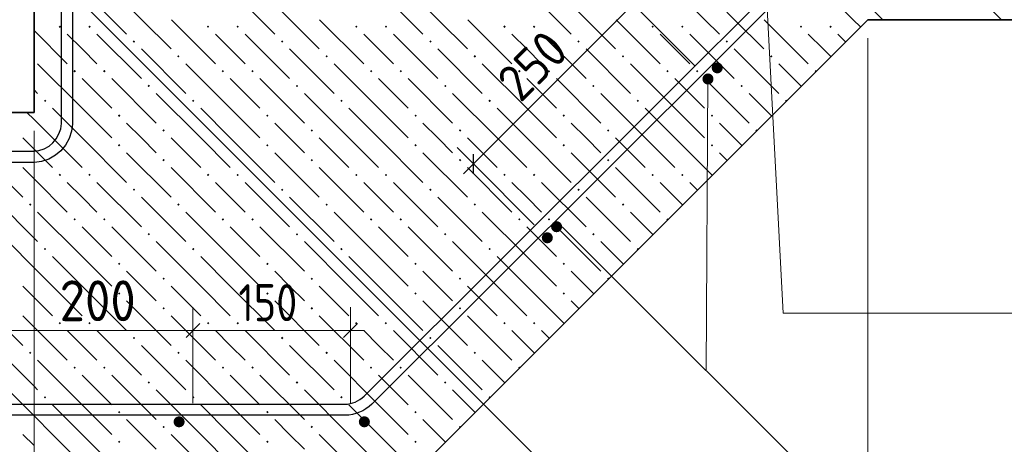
# Model space of a CAD drawing. Header units: millimetres. Extents: x 0 to 59052, y 0 to 35640.
# Tile 10 of 25: x 17329 to 23707, y 4075 to 6825. Entities that reach past the tile are written whole.
import ezdxf

# ---------------------------------------------------------------- set-up
doc = ezdxf.new("R2010")
doc.units = ezdxf.units.MM
for name, color, linetype, lineweight in [('Standard', 7, 'Continuous', 25), ('ЖБ Лента фундамента под плитной частью', 52, 'Continuous', 50), ('ЖБ Плита Фундамента верхний уровень', 7, 'Continuous', 35), ('Позиционная метка номер позиции', 7, 'Continuous', 13), ('Размерная выноска', 7, 'Continuous', 13)]:
    doc.layers.add(name, color=color, linetype=linetype, lineweight=lineweight)
doc.layers.add('Обрамление Г-обр.', color=7, linetype='Continuous', lineweight=25, true_color=0x5f1e0f)
doc.styles.add('ISOCPEUR', font='txt')

msp = doc.modelspace()

# ---------------------------------------------------------------- hatches: boundary and pattern name
at = {"layer": 'ЖБ Лента фундамента под плитной частью', "linetype": 'Continuous', "lineweight": 18, "transparency": 33554687}
for points in [[(17581.8, 6779.8), (17589.6, 6787.6), (17597.4, 6779.8), (17589.6, 6772)], [(17773.8, 6779.8), (17781.6, 6787.6), (17789.4, 6779.8), (17781.6, 6772)], [(18541.8, 6779.8), (18549.6, 6787.6), (18557.4, 6779.8), (18549.6, 6772)], [(18733.8, 6779.8), (18741.6, 6787.6), (18749.4, 6779.8), (18741.6, 6772)], [(19501.8, 6779.8), (19509.6, 6787.6), (19517.4, 6779.8), (19509.6, 6772)], [(19693.8, 6779.8), (19701.6, 6787.6), (19709.4, 6779.8), (19701.6, 6772)], [(20461.8, 6779.8), (20469.6, 6787.6), (20477.4, 6779.8), (20469.6, 6772)], [(20653.8, 6779.8), (20661.6, 6787.6), (20669.4, 6779.8), (20661.6, 6772)], [(21421.8, 6779.8), (21429.6, 6787.6), (21437.4, 6779.8), (21429.6, 6772)], [(21613.8, 6779.8), (21621.6, 6787.6), (21629.4, 6779.8), (21621.6, 6772)], [(22381.8, 6779.8), (22389.6, 6787.6), (22397.4, 6779.8), (22389.6, 6772)], [(22573.8, 6779.8), (22581.6, 6787.6), (22589.4, 6779.8), (22581.6, 6772)], [(18061.8, 6683.8), (18069.6, 6691.6), (18077.4, 6683.8), (18069.6, 6676)], [(19021.8, 6683.8), (19029.6, 6691.6), (19037.4, 6683.8), (19029.6, 6676)], [(19981.8, 6683.8), (19989.6, 6691.6), (19997.4, 6683.8), (19989.6, 6676)], [(20941.8, 6683.8), (20949.6, 6691.6), (20957.4, 6683.8), (20949.6, 6676)], [(21901.8, 6683.8), (21909.6, 6691.6), (21917.4, 6683.8), (21909.6, 6676)], [(18349.8, 6587.8), (18357.6, 6595.6), (18365.4, 6587.8), (18357.6, 6580)], [(19309.8, 6587.8), (19317.6, 6595.6), (19325.4, 6587.8), (19317.6, 6580)], [(20269.8, 6587.8), (20277.6, 6595.6), (20285.4, 6587.8), (20277.6, 6580)], [(21229.8, 6587.8), (21237.6, 6595.6), (21245.4, 6587.8), (21237.6, 6580)], [(22189.8, 6587.8), (22197.6, 6595.6), (22205.4, 6587.8), (22197.6, 6580)], [(17677.8, 6491.8), (17685.6, 6499.6), (17693.4, 6491.8), (17685.6, 6484)], [(17869.8, 6491.8), (17877.6, 6499.6), (17885.4, 6491.8), (17877.6, 6484)], [(18637.8, 6491.8), (18645.6, 6499.6), (18653.4, 6491.8), (18645.6, 6484)], [(18829.8, 6491.8), (18837.6, 6499.6), (18845.4, 6491.8), (18837.6, 6484)], [(19597.8, 6491.8), (19605.6, 6499.6), (19613.4, 6491.8), (19605.6, 6484)], [(19789.8, 6491.8), (19797.6, 6499.6), (19805.4, 6491.8), (19797.6, 6484)], [(20557.8, 6491.8), (20565.6, 6499.6), (20573.4, 6491.8), (20565.6, 6484)], [(20749.8, 6491.8), (20757.6, 6499.6), (20765.4, 6491.8), (20757.6, 6484)], [(21517.8, 6491.8), (21525.6, 6499.6), (21533.4, 6491.8), (21525.6, 6484)], [(21709.8, 6491.8), (21717.6, 6499.6), (21725.4, 6491.8), (21717.6, 6484)], [(22477.8, 6491.8), (22485.6, 6499.6), (22491.3, 6494), (22483.5, 6486.2)], [(18157.8, 6395.8), (18165.6, 6403.6), (18173.4, 6395.8), (18165.6, 6388)], [(19117.8, 6395.8), (19125.6, 6403.6), (19133.4, 6395.8), (19125.6, 6388)], [(20077.8, 6395.8), (20085.6, 6403.6), (20093.4, 6395.8), (20085.6, 6388)], [(21037.8, 6395.8), (21045.6, 6403.6), (21053.4, 6395.8), (21045.6, 6388)], [(21997.8, 6395.8), (22005.6, 6403.6), (22013.4, 6395.8), (22005.6, 6388)], [(17485.8, 6299.8), (17493.6, 6307.6), (17501.4, 6299.8), (17493.6, 6292)], [(18445.8, 6299.8), (18453.6, 6307.6), (18461.4, 6299.8), (18453.6, 6292)], [(19405.8, 6299.8), (19413.6, 6307.6), (19421.4, 6299.8), (19413.6, 6292)], [(20365.8, 6299.8), (20373.6, 6307.6), (20381.4, 6299.8), (20373.6, 6292)], [(21325.8, 6299.8), (21333.6, 6307.6), (21341.4, 6299.8), (21333.6, 6292)], [(22285.8, 6299.8), (22293.6, 6307.6), (22299.3, 6301.9), (22291.5, 6294.2)], [(17965.8, 6203.8), (17973.6, 6211.6), (17981.4, 6203.8), (17973.6, 6196)], [(18925.8, 6203.8), (18933.6, 6211.6), (18941.4, 6203.8), (18933.6, 6196)], [(19885.8, 6203.8), (19893.6, 6211.6), (19901.4, 6203.8), (19893.6, 6196)], [(20845.8, 6203.8), (20853.6, 6211.6), (20861.4, 6203.8), (20853.6, 6196)], [(21805.8, 6203.8), (21813.6, 6211.6), (21821.4, 6203.8), (21813.6, 6196)], [(18253.8, 6107.8), (18261.6, 6115.6), (18269.4, 6107.8), (18261.6, 6100)], [(19213.8, 6107.8), (19221.6, 6115.6), (19229.4, 6107.8), (19221.6, 6100)], [(20173.8, 6107.8), (20181.6, 6115.6), (20189.4, 6107.8), (20181.6, 6100)], [(21133.8, 6107.8), (21141.6, 6115.6), (21149.4, 6107.8), (21141.6, 6100)], [(22093.8, 6107.8), (22101.6, 6115.6), (22107.3, 6110), (22099.5, 6102.2)], [(17965.8, 6011.8), (17973.6, 6019.6), (17981.4, 6011.8), (17973.6, 6004)], [(18925.8, 6011.8), (18933.6, 6019.6), (18941.4, 6011.8), (18933.6, 6004)], [(19885.8, 6011.8), (19893.6, 6019.6), (19901.4, 6011.8), (19893.6, 6004)], [(20845.8, 6011.8), (20853.6, 6019.6), (20861.4, 6011.8), (20853.6, 6004)], [(21805.8, 6011.8), (21813.6, 6019.6), (21821.4, 6011.8), (21813.6, 6004)], [(18253.8, 5915.8), (18261.6, 5923.6), (18269.4, 5915.8), (18261.6, 5908)], [(19213.8, 5915.8), (19221.6, 5923.6), (19229.4, 5915.8), (19221.6, 5908)], [(20173.8, 5915.8), (20181.6, 5923.6), (20189.4, 5915.8), (20181.6, 5908)], [(21133.8, 5915.8), (21141.6, 5923.6), (21149.4, 5915.8), (21141.6, 5908)], [(17581.8, 5819.8), (17589.6, 5827.6), (17597.4, 5819.8), (17589.6, 5812)], [(17773.8, 5819.8), (17781.6, 5827.6), (17789.4, 5819.8), (17781.6, 5812)], [(18541.8, 5819.8), (18549.6, 5827.6), (18557.4, 5819.8), (18549.6, 5812)], [(18733.8, 5819.8), (18741.6, 5827.6), (18749.4, 5819.8), (18741.6, 5812)], [(19501.8, 5819.8), (19509.6, 5827.6), (19517.4, 5819.8), (19509.6, 5812)], [(19693.8, 5819.8), (19701.6, 5827.6), (19709.4, 5819.8), (19701.6, 5812)], [(20461.8, 5819.8), (20469.6, 5827.6), (20477.4, 5819.8), (20469.6, 5812)], [(20653.8, 5819.8), (20661.6, 5827.6), (20669.4, 5819.8), (20661.6, 5812)], [(21421.8, 5819.8), (21429.6, 5827.6), (21437.4, 5819.8), (21429.6, 5812)], [(21613.8, 5819.8), (21621.6, 5827.6), (21629.4, 5819.8), (21621.6, 5812)], [(18061.8, 5723.8), (18069.6, 5731.6), (18077.4, 5723.8), (18069.6, 5716)], [(19021.8, 5723.8), (19029.6, 5731.6), (19037.4, 5723.8), (19029.6, 5716)], [(19981.8, 5723.8), (19989.6, 5731.6), (19997.4, 5723.8), (19989.6, 5716)], [(20941.8, 5723.8), (20949.6, 5731.6), (20957.4, 5723.8), (20949.6, 5716)], [(18349.8, 5627.8), (18357.6, 5635.6), (18365.4, 5627.8), (18357.6, 5620)], [(19309.8, 5627.8), (19317.6, 5635.6), (19325.4, 5627.8), (19317.6, 5620)], [(20269.8, 5627.8), (20277.6, 5635.6), (20285.4, 5627.8), (20277.6, 5620)], [(21229.8, 5627.8), (21237.6, 5635.6), (21245.4, 5627.8), (21237.6, 5620)], [(17677.8, 5531.8), (17685.6, 5539.6), (17693.4, 5531.8), (17685.6, 5524)], [(17869.8, 5531.8), (17877.6, 5539.6), (17885.4, 5531.8), (17877.6, 5524)], [(18637.8, 5531.8), (18645.6, 5539.6), (18653.4, 5531.8), (18645.6, 5524)], [(18829.8, 5531.8), (18837.6, 5539.6), (18845.4, 5531.8), (18837.6, 5524)], [(19597.8, 5531.8), (19605.6, 5539.6), (19613.4, 5531.8), (19605.6, 5524)], [(19789.8, 5531.8), (19797.6, 5539.6), (19805.4, 5531.8), (19797.6, 5524)], [(20557.8, 5531.8), (20565.6, 5539.6), (20573.4, 5531.8), (20565.6, 5524)], [(20749.8, 5531.8), (20757.6, 5539.6), (20765.4, 5531.8), (20757.6, 5524)], [(21517.8, 5531.8), (21525.6, 5539.6), (21531.3, 5534), (21523.5, 5526.2)], [(18157.8, 5435.8), (18165.6, 5443.6), (18173.4, 5435.8), (18165.6, 5428)], [(19117.8, 5435.8), (19125.6, 5443.6), (19133.4, 5435.8), (19125.6, 5428)], [(20077.8, 5435.8), (20085.6, 5443.6), (20093.4, 5435.8), (20085.6, 5428)], [(21037.8, 5435.8), (21045.6, 5443.6), (21053.4, 5435.8), (21045.6, 5428)], [(17485.8, 5339.8), (17493.6, 5347.6), (17501.4, 5339.8), (17493.6, 5332)], [(18445.8, 5339.8), (18453.6, 5347.6), (18461.4, 5339.8), (18453.6, 5332)], [(19405.8, 5339.8), (19413.6, 5347.6), (19421.4, 5339.8), (19413.6, 5332)], [(20365.8, 5339.8), (20373.6, 5347.6), (20381.4, 5339.8), (20373.6, 5332)], [(21325.8, 5339.8), (21333.6, 5347.6), (21339.3, 5341.9), (21331.5, 5334.2)], [(17965.8, 5243.8), (17973.6, 5251.6), (17981.4, 5243.8), (17973.6, 5236)], [(18925.8, 5243.8), (18933.6, 5251.6), (18941.4, 5243.8), (18933.6, 5236)], [(19885.8, 5243.8), (19893.6, 5251.6), (19901.4, 5243.8), (19893.6, 5236)], [(20845.8, 5243.8), (20853.6, 5251.6), (20861.4, 5243.8), (20853.6, 5236)], [(18253.8, 5147.8), (18261.6, 5155.6), (18269.4, 5147.8), (18261.6, 5140)], [(19213.8, 5147.8), (19221.6, 5155.6), (19229.4, 5147.8), (19221.6, 5140)], [(20173.8, 5147.8), (20181.6, 5155.6), (20189.4, 5147.8), (20181.6, 5140)], [(21133.8, 5147.8), (21141.6, 5155.6), (21147.3, 5150), (21139.5, 5142.2)], [(17965.8, 5051.8), (17973.6, 5059.6), (17981.4, 5051.8), (17973.6, 5044)], [(18925.8, 5051.8), (18933.6, 5059.6), (18941.4, 5051.8), (18933.6, 5044)], [(19885.8, 5051.8), (19893.6, 5059.6), (19901.4, 5051.8), (19893.6, 5044)], [(20845.8, 5051.8), (20853.6, 5059.6), (20861.4, 5051.8), (20853.6, 5044)], [(18253.8, 4955.8), (18261.6, 4963.6), (18269.4, 4955.8), (18261.6, 4948)], [(19213.8, 4955.8), (19221.6, 4963.6), (19229.4, 4955.8), (19221.6, 4948)], [(20173.8, 4955.8), (20181.6, 4963.6), (20189.4, 4955.8), (20181.6, 4948)], [(17581.8, 4859.8), (17589.6, 4867.6), (17597.4, 4859.8), (17589.6, 4852)], [(17773.8, 4859.8), (17781.6, 4867.6), (17789.4, 4859.8), (17781.6, 4852)], [(18541.8, 4859.8), (18549.6, 4867.6), (18557.4, 4859.8), (18549.6, 4852)], [(18733.8, 4859.8), (18741.6, 4867.6), (18749.4, 4859.8), (18741.6, 4852)], [(19501.8, 4859.8), (19509.6, 4867.6), (19517.4, 4859.8), (19509.6, 4852)], [(19693.8, 4859.8), (19701.6, 4867.6), (19709.4, 4859.8), (19701.6, 4852)], [(20461.8, 4859.8), (20469.6, 4867.6), (20477.4, 4859.8), (20469.6, 4852)], [(20653.8, 4859.8), (20661.6, 4867.6), (20669.4, 4859.8), (20661.6, 4852)], [(18061.8, 4763.8), (18069.6, 4771.6), (18077.4, 4763.8), (18069.6, 4756)], [(19021.8, 4763.8), (19029.6, 4771.6), (19037.4, 4763.8), (19029.6, 4756)], [(19981.8, 4763.8), (19989.6, 4771.6), (19997.4, 4763.8), (19989.6, 4756)], [(18349.8, 4667.8), (18357.6, 4675.6), (18365.4, 4667.8), (18357.6, 4660)], [(19309.8, 4667.8), (19317.6, 4675.6), (19325.4, 4667.8), (19317.6, 4660)], [(20269.8, 4667.8), (20277.6, 4675.6), (20285.4, 4667.8), (20277.6, 4660)], [(17677.8, 4571.8), (17685.6, 4579.6), (17693.4, 4571.8), (17685.6, 4564)], [(17869.8, 4571.8), (17877.6, 4579.6), (17885.4, 4571.8), (17877.6, 4564)], [(18637.8, 4571.8), (18645.6, 4579.6), (18653.4, 4571.8), (18645.6, 4564)], [(18829.8, 4571.8), (18837.6, 4579.6), (18845.4, 4571.8), (18837.6, 4564)], [(19597.8, 4571.8), (19605.6, 4579.6), (19613.4, 4571.8), (19605.6, 4564)], [(19789.8, 4571.8), (19797.6, 4579.6), (19805.4, 4571.8), (19797.6, 4564)], [(20557.8, 4571.8), (20565.6, 4579.6), (20571.3, 4574), (20563.5, 4566.2)], [(18157.8, 4475.8), (18165.6, 4483.6), (18173.4, 4475.8), (18165.6, 4468)], [(19117.8, 4475.8), (19125.6, 4483.6), (19133.4, 4475.8), (19125.6, 4468)], [(20077.8, 4475.8), (20085.6, 4483.6), (20093.4, 4475.8), (20085.6, 4468)], [(17485.8, 4379.8), (17493.6, 4387.6), (17501.4, 4379.8), (17493.6, 4372)], [(18445.8, 4379.8), (18453.6, 4387.6), (18461.4, 4379.8), (18453.6, 4372)], [(19405.8, 4379.8), (19413.6, 4387.6), (19421.4, 4379.8), (19413.6, 4372)], [(20365.8, 4379.8), (20373.6, 4387.6), (20379.3, 4381.9), (20371.5, 4374.2)], [(17965.8, 4283.8), (17973.6, 4291.6), (17981.4, 4283.8), (17973.6, 4276)], [(18925.8, 4283.8), (18933.6, 4291.6), (18941.4, 4283.8), (18933.6, 4276)], [(19885.8, 4283.8), (19893.6, 4291.6), (19901.4, 4283.8), (19893.6, 4276)], [(18253.8, 4187.8), (18261.6, 4195.6), (18269.4, 4187.8), (18261.6, 4180)], [(19213.8, 4187.8), (19221.6, 4195.6), (19229.4, 4187.8), (19221.6, 4180)], [(20173.8, 4187.8), (20181.6, 4195.6), (20187.3, 4190), (20179.5, 4182.2)], [(17965.8, 4091.8), (17973.6, 4099.6), (17981.4, 4091.8), (17973.6, 4084)], [(18925.8, 4091.8), (18933.6, 4099.6), (18941.4, 4091.8), (18933.6, 4084)], [(19885.8, 4091.8), (19893.6, 4099.6), (19901.4, 4091.8), (19893.6, 4084)]]:
    msp.add_hatch(color=7, dxfattribs=at).paths.add_polyline_path(points, flags=16)
at = {"layer": 'ЖБ Плита Фундамента верхний уровень', "linetype": 'Continuous', "lineweight": 18, "transparency": 33554687}
for points in [[(17389.8, 5627.8), (17397.6, 5635.6), (17405.4, 5627.8), (17397.6, 5620)], [(17389.8, 4667.8), (17397.6, 4675.6), (17405.4, 4667.8), (17397.6, 4660)]]:
    msp.add_hatch(color=7, dxfattribs=at).paths.add_polyline_path(points, flags=16)
at = {"layer": 'Обрамление Г-обр.', "linetype": 'Continuous', "lineweight": 25, "transparency": 33554687}
for points in [[(21883.5, 6513.1), (21880.8, 6526.9), (21873, 6538.6), (21861.3, 6546.4), (21847.6, 6549.1), (21833.8, 6546.4), (21822.1, 6538.6), (21814.3, 6526.9), (21811.6, 6513.1), (21814.3, 6499.4), (21822.1, 6487.7), (21833.8, 6479.9), (21847.6, 6477.1), (21861.3, 6479.9), (21873, 6487.7), (21880.8, 6499.4)], [(21883.5, 6513.1), (21880.8, 6526.9), (21873, 6538.6), (21861.3, 6546.4), (21847.6, 6549.1), (21833.8, 6546.4), (21822.1, 6538.6), (21814.3, 6526.9), (21811.6, 6513.1), (21814.3, 6499.4), (21822.1, 6487.7), (21833.8, 6479.9), (21847.6, 6477.1), (21861.3, 6479.9), (21873, 6487.7), (21880.8, 6499.4)], [(21823.5, 6441.1), (21820.8, 6454.9), (21813, 6466.6), (21801.3, 6474.4), (21787.6, 6477.1), (21773.8, 6474.4), (21762.1, 6466.6), (21754.3, 6454.9), (21751.6, 6441.1), (21754.3, 6427.4), (21762.1, 6415.7), (21773.8, 6407.9), (21787.6, 6405.1), (21801.3, 6407.9), (21813, 6415.7), (21820.8, 6427.4)], [(21823.5, 6441.1), (21820.8, 6454.9), (21813, 6466.6), (21801.3, 6474.4), (21787.6, 6477.1), (21773.8, 6474.4), (21762.1, 6466.6), (21754.3, 6454.9), (21751.6, 6441.1), (21754.3, 6427.4), (21762.1, 6415.7), (21773.8, 6407.9), (21787.6, 6405.1), (21801.3, 6407.9), (21813, 6415.7), (21820.8, 6427.4)], [(20843, 5484.6), (20840.3, 5498.4), (20832.5, 5510.1), (20820.8, 5517.9), (20807, 5520.6), (20793.2, 5517.9), (20781.6, 5510.1), (20773.8, 5498.4), (20771, 5484.6), (20773.8, 5470.8), (20781.6, 5459.2), (20793.2, 5451.4), (20807, 5448.6), (20820.8, 5451.4), (20832.5, 5459.2), (20840.3, 5470.8)], [(20843, 5484.6), (20840.3, 5498.4), (20832.5, 5510.1), (20820.8, 5517.9), (20807, 5520.6), (20793.2, 5517.9), (20781.6, 5510.1), (20773.8, 5498.4), (20771, 5484.6), (20773.8, 5470.8), (20781.6, 5459.2), (20793.2, 5451.4), (20807, 5448.6), (20820.8, 5451.4), (20832.5, 5459.2), (20840.3, 5470.8)], [(20783, 5412.6), (20780.3, 5426.4), (20772.5, 5438.1), (20760.8, 5445.9), (20747, 5448.6), (20733.3, 5445.9), (20721.6, 5438.1), (20713.8, 5426.4), (20711, 5412.6), (20713.8, 5398.8), (20721.6, 5387.1), (20733.3, 5379.3), (20747, 5376.6), (20760.8, 5379.3), (20772.5, 5387.1), (20780.3, 5398.8)], [(20783, 5412.6), (20780.3, 5426.4), (20772.5, 5438.1), (20760.8, 5445.9), (20747, 5448.6), (20733.3, 5445.9), (20721.6, 5438.1), (20713.8, 5426.4), (20711, 5412.6), (20713.8, 5398.8), (20721.6, 5387.1), (20733.3, 5379.3), (20747, 5376.6), (20760.8, 5379.3), (20772.5, 5387.1), (20780.3, 5398.8)], [(18397.9, 4221.1), (18395.1, 4234.9), (18387.3, 4246.6), (18375.6, 4254.4), (18361.9, 4257.1), (18348.1, 4254.4), (18336.4, 4246.6), (18328.6, 4234.9), (18325.9, 4221.1), (18328.6, 4207.4), (18336.4, 4195.7), (18348.1, 4187.9), (18361.9, 4185.1), (18375.6, 4187.9), (18387.3, 4195.7), (18395.1, 4207.4)], [(18397.9, 4221.1), (18395.1, 4234.9), (18387.3, 4246.6), (18375.6, 4254.4), (18361.9, 4257.1), (18348.1, 4254.4), (18336.4, 4246.6), (18328.6, 4234.9), (18325.9, 4221.1), (18328.6, 4207.4), (18336.4, 4195.7), (18348.1, 4187.9), (18361.9, 4185.1), (18375.6, 4187.9), (18387.3, 4195.7), (18395.1, 4207.4)], [(19597.9, 4221.1), (19595.1, 4234.9), (19587.3, 4246.6), (19575.6, 4254.4), (19561.9, 4257.1), (19548.1, 4254.4), (19536.4, 4246.6), (19528.6, 4234.9), (19525.9, 4221.1), (19528.6, 4207.4), (19536.4, 4195.7), (19548.1, 4187.9), (19561.9, 4185.1), (19575.6, 4187.9), (19587.3, 4195.7), (19595.1, 4207.4)], [(19597.9, 4221.1), (19595.1, 4234.9), (19587.3, 4246.6), (19575.6, 4254.4), (19561.9, 4257.1), (19548.1, 4254.4), (19536.4, 4246.6), (19528.6, 4234.9), (19525.9, 4221.1), (19528.6, 4207.4), (19536.4, 4195.7), (19548.1, 4187.9), (19561.9, 4185.1), (19575.6, 4187.9), (19587.3, 4195.7), (19595.1, 4207.4)]]:
    msp.add_hatch(color=7, dxfattribs=at).paths.add_polyline_path(points)

# ---------------------------------------------------------------- linework, layer by layer
at = {"layer": 'Standard', "color": 7, "linetype": 'Continuous', "lineweight": 13, "transparency": 33554687}
for p, q in [((20268.5, 5891.1), (21303, 6925.6)), ((21303, 6925.6), (21409.1, 6819.6)), ((21303, 6925.6), (21702.7, 6526)), ((22822.4, 1800.9), (22822.4, 6705.1)), ((20268.5, 5891.1), (20162.5, 5997.2)), ((20268.5, 5891.1), (20204.9, 5827.5)), ((20268.5, 5891.1), (20374.6, 5785)), ((20268.5, 5891.1), (20662.2, 5497.5)), ((18451.9, 4812.8), (18451.9, 4962.8)), ((19471.9, 4812.8), (19471.9, 4962.8)), ((17251.9, 4812.8), (18451.9, 4812.8)), ((18451.9, 4812.8), (18451.9, 4662.8)), ((18451.9, 4812.8), (18451.9, 4341.1)), ((18451.9, 4812.8), (19471.9, 4812.8)), ((19471.9, 4812.8), (19471.9, 4662.8)), ((19471.9, 4812.8), (19471.9, 4341.1)), ((19471.9, 4812.8), (19561.9, 4812.8))]:
    msp.add_line(p, q, dxfattribs=at)
at = {"layer": 'Standard', "color": 7, "linetype": 'Continuous', "lineweight": 25, "transparency": 33554687}
for p, q in [((20268.5, 5827.5), (20268.5, 5954.7)), ((18406.9, 4767.8), (18496.9, 4857.8)), ((19426.9, 4767.8), (19516.9, 4857.8))]:
    msp.add_line(p, q, dxfattribs=at)
at = {"layer": 'Standard', "color": 7, "linetype": 'Continuous', "lineweight": 13, "transparency": 33554687}
msp.add_lwpolyline([(17422.4, 2663), (17422.4, 2683.4), (17422.4, 2683.4), (17422.4, 6105.1)], dxfattribs=at)
at = {"layer": 'ЖБ Лента фундамента под плитной частью', "color": 7, "linetype": 'Continuous', "lineweight": 35, "transparency": 33554687}
for p, q in [((17422.4, 6825.1), (17422.4, 6225.1)), ((19822.4, 3825.1), (22822.4, 6825.1))]:
    msp.add_line(p, q, dxfattribs=at)
at = {"layer": 'ЖБ Лента фундамента под плитной частью', "color": 254, "linetype": 'Continuous', "lineweight": 18, "transparency": 33554687}
for p, q in [((17928.3, 6825.1), (18021.6, 6731.8)), ((18120.3, 6825.1), (18309.6, 6635.8)), ((18312.3, 6825.1), (18597.6, 6539.8)), ((18888.3, 6825.1), (18981.6, 6731.8)), ((19080.3, 6825.1), (19269.6, 6635.8)), ((19272.3, 6825.1), (19557.6, 6539.8)), ((19848.3, 6825.1), (19941.6, 6731.8)), ((20040.3, 6825.1), (20229.6, 6635.8)), ((20232.3, 6825.1), (20517.6, 6539.8)), ((20808.3, 6825.1), (20901.6, 6731.8)), ((21000.3, 6825.1), (21189.6, 6635.8)), ((21192.3, 6825.1), (21477.6, 6539.8)), ((21768.3, 6825.1), (21861.6, 6731.8)), ((21960.3, 6825.1), (22149.6, 6635.8)), ((22152.3, 6825.1), (22437.6, 6539.8)), ((22728.3, 6825.1), (22775.4, 6778.1)), ((17422.4, 6755), (17637.6, 6539.8)), ((17733.6, 6635.8), (17637.6, 6731.8)), ((17829.6, 6731.8), (18117.6, 6443.8)), ((18693.6, 6635.8), (18597.6, 6731.8)), ((18789.6, 6731.8), (19077.6, 6443.8)), ((19653.6, 6635.8), (19557.6, 6731.8)), ((19749.6, 6731.8), (20037.6, 6443.8)), ((20613.6, 6635.8), (20517.6, 6731.8)), ((20709.6, 6731.8), (20997.6, 6443.8)), ((21573.6, 6635.8), (21477.6, 6731.8)), ((21669.6, 6731.8), (21957.6, 6443.8)), ((22533.6, 6635.8), (22437.6, 6731.8)), ((22629.6, 6731.8), (22679.4, 6682.1)), ((17829.6, 6539.8), (17733.6, 6635.8)), ((18117.6, 6635.8), (18405.6, 6347.8)), ((18789.6, 6539.8), (18693.6, 6635.8)), ((19077.6, 6635.8), (19365.6, 6347.8)), ((19749.6, 6539.8), (19653.6, 6635.8)), ((20037.6, 6635.8), (20325.6, 6347.8)), ((20709.6, 6539.8), (20613.6, 6635.8)), ((20997.6, 6635.8), (21285.6, 6347.8)), ((21669.6, 6539.8), (21573.6, 6635.8)), ((21957.6, 6635.8), (22245.6, 6347.8)), ((22583.4, 6586.1), (22533.6, 6635.8)), ((17733.6, 6251.8), (17445.6, 6539.8)), ((18693.6, 6251.8), (18405.6, 6539.8)), ((19653.6, 6251.8), (19365.6, 6539.8)), ((20613.6, 6251.8), (20325.6, 6539.8)), ((21573.6, 6251.8), (21285.6, 6539.8)), ((22391.4, 6394.1), (22245.6, 6539.8)), ((17733.6, 6443.8), (17925.6, 6251.8)), ((17925.6, 6443.8), (18213.6, 6155.8)), ((18693.6, 6443.8), (18885.6, 6251.8)), ((18885.6, 6443.8), (19173.6, 6155.8)), ((19653.6, 6443.8), (19845.6, 6251.8)), ((19845.6, 6443.8), (20133.6, 6155.8)), ((20613.6, 6443.8), (20805.6, 6251.8)), ((20805.6, 6443.8), (21093.6, 6155.8)), ((21573.6, 6443.8), (21765.6, 6251.8)), ((21765.6, 6443.8), (22053.6, 6155.8)), ((17422.4, 6371), (17445.6, 6347.8)), ((18501.6, 6059.8), (18213.6, 6347.8)), ((19461.6, 6059.8), (19173.6, 6347.8)), ((20421.6, 6059.8), (20133.6, 6347.8)), ((21381.6, 6059.8), (21093.6, 6347.8)), ((22199.4, 6202.1), (22053.6, 6347.8)), ((17541.6, 6251.8), (17733.6, 6059.8)), ((17733.6, 6251.8), (17925.6, 6059.8)), ((18501.6, 6251.8), (18693.6, 6059.8)), ((18693.6, 6251.8), (18885.6, 6059.8)), ((19461.6, 6251.8), (19653.6, 6059.8)), ((19653.6, 6251.8), (19845.6, 6059.8)), ((20421.6, 6251.8), (20613.6, 6059.8)), ((20613.6, 6251.8), (20805.6, 6059.8)), ((21381.6, 6251.8), (21573.6, 6059.8)), ((21573.6, 6251.8), (21765.6, 6059.8)), ((17541.6, 6059.8), (17422.4, 6179)), ((18117.6, 6059.8), (18021.6, 6155.8)), ((19077.6, 6059.8), (18981.6, 6155.8)), ((20037.6, 6059.8), (19941.6, 6155.8)), ((20997.6, 6059.8), (20901.6, 6155.8)), ((21957.6, 6059.8), (21861.6, 6155.8)), ((17541.6, 6059.8), (17733.6, 5867.8)), ((17733.6, 6059.8), (18021.6, 5771.8)), ((18213.6, 5963.8), (18117.6, 6059.8)), ((18309.6, 6059.8), (18501.6, 5867.8)), ((18501.6, 6059.8), (18693.6, 5867.8)), ((18693.6, 6059.8), (18981.6, 5771.8)), ((19173.6, 5963.8), (19077.6, 6059.8)), ((19269.6, 6059.8), (19461.6, 5867.8)), ((19461.6, 6059.8), (19653.6, 5867.8)), ((19653.6, 6059.8), (19941.6, 5771.8)), ((20133.6, 5963.8), (20037.6, 6059.8)), ((20229.6, 6059.8), (20421.6, 5867.8)), ((20421.6, 6059.8), (20613.6, 5867.8)), ((20613.6, 6059.8), (20901.6, 5771.8)), ((21093.6, 5963.8), (20997.6, 6059.8)), ((21189.6, 6059.8), (21381.6, 5867.8)), ((21381.6, 6059.8), (21573.6, 5867.8)), ((21573.6, 6059.8), (21815.4, 5818.1)), ((22007.4, 6010.1), (21957.6, 6059.8)), ((17422.4, 5987), (17541.6, 5867.8)), ((18021.6, 5963.8), (18309.6, 5675.8)), ((18981.6, 5963.8), (19269.6, 5675.8)), ((19941.6, 5963.8), (20229.6, 5675.8)), ((20901.6, 5963.8), (21189.6, 5675.8)), ((21861.6, 5963.8), (21911.4, 5914.1)), ((18309.6, 5867.8), (18597.6, 5579.8)), ((19269.6, 5867.8), (19557.6, 5579.8)), ((20229.6, 5867.8), (20517.6, 5579.8)), ((21189.6, 5867.8), (21477.6, 5579.8)), ((17422.4, 5795), (17637.6, 5579.8)), ((17733.6, 5675.8), (17637.6, 5771.8)), ((17829.6, 5771.8), (18117.6, 5483.8)), ((18693.6, 5675.8), (18597.6, 5771.8)), ((18789.6, 5771.8), (19077.6, 5483.8)), ((19653.6, 5675.8), (19557.6, 5771.8)), ((19749.6, 5771.8), (20037.6, 5483.8)), ((20613.6, 5675.8), (20517.6, 5771.8)), ((20709.6, 5771.8), (20997.6, 5483.8)), ((21573.6, 5675.8), (21477.6, 5771.8)), ((21669.6, 5771.8), (21719.4, 5722.1)), ((17829.6, 5579.8), (17733.6, 5675.8)), ((18117.6, 5675.8), (18405.6, 5387.8)), ((18789.6, 5579.8), (18693.6, 5675.8)), ((19077.6, 5675.8), (19365.6, 5387.8)), ((19749.6, 5579.8), (19653.6, 5675.8)), ((20037.6, 5675.8), (20325.6, 5387.8)), ((20709.6, 5579.8), (20613.6, 5675.8)), ((20997.6, 5675.8), (21285.6, 5387.8)), ((21623.4, 5626.1), (21573.6, 5675.8)), ((17733.6, 5291.8), (17445.6, 5579.8)), ((18693.6, 5291.8), (18405.6, 5579.8)), ((19653.6, 5291.8), (19365.6, 5579.8)), ((20613.6, 5291.8), (20325.6, 5579.8)), ((21431.4, 5434.1), (21285.6, 5579.8)), ((17733.6, 5483.8), (17925.6, 5291.8)), ((17925.6, 5483.8), (18213.6, 5195.8)), ((18693.6, 5483.8), (18885.6, 5291.8)), ((18885.6, 5483.8), (19173.6, 5195.8)), ((19653.6, 5483.8), (19845.6, 5291.8)), ((19845.6, 5483.8), (20133.6, 5195.8)), ((20613.6, 5483.8), (20805.6, 5291.8)), ((20805.6, 5483.8), (21093.6, 5195.8)), ((17422.4, 5411), (17445.6, 5387.8)), ((18501.6, 5099.8), (18213.6, 5387.8)), ((19461.6, 5099.8), (19173.6, 5387.8)), ((20421.6, 5099.8), (20133.6, 5387.8)), ((21239.4, 5242.1), (21093.6, 5387.8)), ((17541.6, 5291.8), (17733.6, 5099.8)), ((17733.6, 5291.8), (17925.6, 5099.8)), ((18501.6, 5291.8), (18693.6, 5099.8)), ((18693.6, 5291.8), (18885.6, 5099.8)), ((19461.6, 5291.8), (19653.6, 5099.8)), ((19653.6, 5291.8), (19845.6, 5099.8)), ((20421.6, 5291.8), (20613.6, 5099.8)), ((20613.6, 5291.8), (20805.6, 5099.8)), ((17541.6, 5099.8), (17422.4, 5219)), ((18117.6, 5099.8), (18021.6, 5195.8)), ((19077.6, 5099.8), (18981.6, 5195.8)), ((20037.6, 5099.8), (19941.6, 5195.8)), ((20997.6, 5099.8), (20901.6, 5195.8)), ((17541.6, 5099.8), (17733.6, 4907.8)), ((17733.6, 5099.8), (18021.6, 4811.8)), ((18213.6, 5003.8), (18117.6, 5099.8)), ((18309.6, 5099.8), (18501.6, 4907.8)), ((18501.6, 5099.8), (18693.6, 4907.8)), ((18693.6, 5099.8), (18981.6, 4811.8)), ((19173.6, 5003.8), (19077.6, 5099.8)), ((19269.6, 5099.8), (19461.6, 4907.8)), ((19461.6, 5099.8), (19653.6, 4907.8)), ((19653.6, 5099.8), (19941.6, 4811.8)), ((20133.6, 5003.8), (20037.6, 5099.8)), ((20229.6, 5099.8), (20421.6, 4907.8)), ((20421.6, 5099.8), (20613.6, 4907.8)), ((20613.6, 5099.8), (20855.4, 4858.1)), ((21047.4, 5050.1), (20997.6, 5099.8)), ((17422.4, 5027), (17541.6, 4907.8)), ((18021.6, 5003.8), (18309.6, 4715.8)), ((18981.6, 5003.8), (19269.6, 4715.8)), ((19941.6, 5003.8), (20229.6, 4715.8)), ((20901.6, 5003.8), (20951.4, 4954.1)), ((18309.6, 4907.8), (18597.6, 4619.8)), ((19269.6, 4907.8), (19557.6, 4619.8)), ((20229.6, 4907.8), (20517.6, 4619.8)), ((17422.4, 4835), (17637.6, 4619.8)), ((17733.6, 4715.8), (17637.6, 4811.8)), ((17829.6, 4811.8), (18117.6, 4523.8)), ((18693.6, 4715.8), (18597.6, 4811.8)), ((18789.6, 4811.8), (19077.6, 4523.8)), ((19653.6, 4715.8), (19557.6, 4811.8)), ((19749.6, 4811.8), (20037.6, 4523.8)), ((20613.6, 4715.8), (20517.6, 4811.8)), ((20709.6, 4811.8), (20759.4, 4762.1)), ((17829.6, 4619.8), (17733.6, 4715.8)), ((18117.6, 4715.8), (18405.6, 4427.8)), ((18789.6, 4619.8), (18693.6, 4715.8)), ((19077.6, 4715.8), (19365.6, 4427.8)), ((19749.6, 4619.8), (19653.6, 4715.8)), ((20037.6, 4715.8), (20325.6, 4427.8)), ((20663.4, 4666.1), (20613.6, 4715.8)), ((17733.6, 4331.8), (17445.6, 4619.8)), ((18693.6, 4331.8), (18405.6, 4619.8)), ((19653.6, 4331.8), (19365.6, 4619.8)), ((20471.4, 4474.1), (20325.6, 4619.8)), ((17733.6, 4523.8), (17925.6, 4331.8)), ((17925.6, 4523.8), (18213.6, 4235.8)), ((18693.6, 4523.8), (18885.6, 4331.8)), ((18885.6, 4523.8), (19173.6, 4235.8)), ((19653.6, 4523.8), (19845.6, 4331.8)), ((19845.6, 4523.8), (20133.6, 4235.8)), ((17422.4, 4451), (17445.6, 4427.8)), ((18501.6, 4139.8), (18213.6, 4427.8)), ((19461.6, 4139.8), (19173.6, 4427.8)), ((20279.4, 4282.1), (20133.6, 4427.8)), ((17541.6, 4331.8), (17733.6, 4139.8)), ((17733.6, 4331.8), (17925.6, 4139.8)), ((18501.6, 4331.8), (18693.6, 4139.8)), ((18693.6, 4331.8), (18885.6, 4139.8)), ((19461.6, 4331.8), (19653.6, 4139.8)), ((19653.6, 4331.8), (19845.6, 4139.8)), ((17541.6, 4139.8), (17422.4, 4259)), ((18117.6, 4139.8), (18021.6, 4235.8)), ((19077.6, 4139.8), (18981.6, 4235.8)), ((20037.6, 4139.8), (19941.6, 4235.8)), ((17541.6, 4139.8), (17733.6, 3947.8)), ((17733.6, 4139.8), (18021.6, 3851.8)), ((18213.6, 4043.8), (18117.6, 4139.8)), ((18309.6, 4139.8), (18501.6, 3947.8)), ((18501.6, 4139.8), (18693.6, 3947.8)), ((18693.6, 4139.8), (18981.6, 3851.8)), ((19173.6, 4043.8), (19077.6, 4139.8)), ((19269.6, 4139.8), (19461.6, 3947.8)), ((19461.6, 4139.8), (19653.6, 3947.8)), ((19653.6, 4139.8), (19895.4, 3898.1)), ((20087.4, 4090.1), (20037.6, 4139.8))]:
    msp.add_line(p, q, dxfattribs=at)
at = {"layer": 'ЖБ Плита Фундамента верхний уровень', "color": 7, "linetype": 'Continuous', "lineweight": 35, "transparency": 33554687}
for p, q in [((17422.4, 9225.1), (17422.4, 6825.1)), ((22822.4, 6825.1), (26865, 6825.1)), ((17422.4, 6225.1), (14422.4, 6225.1))]:
    msp.add_line(p, q, dxfattribs=at)
at = {"layer": 'ЖБ Плита Фундамента верхний уровень', "color": 254, "linetype": 'Continuous', "lineweight": 18, "transparency": 33554687}
for p, q in [((17733.6, 7019.8), (17928.3, 6825.1)), ((18693.6, 7019.8), (18888.3, 6825.1)), ((19653.6, 7019.8), (19848.3, 6825.1)), ((20613.6, 7019.8), (20808.3, 6825.1)), ((21573.6, 7019.8), (21768.3, 6825.1)), ((22533.6, 7019.8), (22728.3, 6825.1)), ((23493.6, 7019.8), (23688.3, 6825.1)), ((18021.6, 6923.8), (18120.3, 6825.1)), ((18981.6, 6923.8), (19080.3, 6825.1)), ((19941.6, 6923.8), (20040.3, 6825.1)), ((20901.6, 6923.8), (21000.3, 6825.1)), ((21861.6, 6923.8), (21960.3, 6825.1)), ((22821.6, 6923.8), (22920.3, 6825.1)), ((17422.4, 6179), (17376.3, 6225.1)), ((17349.6, 6059.8), (17422.4, 5987)), ((17061.6, 5963.8), (17349.6, 5675.8)), ((17349.6, 5867.8), (17422.4, 5795)), ((17157.6, 5675.8), (17422.4, 5411)), ((17422.4, 5219), (17253.6, 5387.8)), ((17349.6, 5099.8), (17422.4, 5027)), ((17061.6, 5003.8), (17349.6, 4715.8)), ((17349.6, 4907.8), (17422.4, 4835)), ((17157.6, 4715.8), (17422.4, 4451)), ((17422.4, 4259), (17253.6, 4427.8)), ((17349.6, 4139.8), (17422.4, 4067))]:
    msp.add_line(p, q, dxfattribs=at)
at = {"layer": 'Обрамление Г-обр.', "color": 38, "linetype": 'Continuous', "lineweight": 25, "true_color": 0x5f1e0f, "transparency": 33554687}
for points in [[(12383.9, 4335.1), (19434.5, 4335.1), (19452.1, 4336.4), (19469.4, 4339.2), (19486.3, 4343.6), (19502.5, 4349.4), (19518, 4356.7), (19533.1, 4365.5), (19547.3, 4375.8), (19560.6, 4387.3), (24157.3, 8973.8), (24175, 8989.1), (24194.6, 9003.2), (24215.4, 9015.4), (24237, 9025.5), (24259.4, 9033.6), (24282.8, 9039.6), (24306.6, 9043.5), (24329.9, 9045.1), (25453.9, 9045.1), (25453.9, 8973.1)], [(12383.9, 4335.1), (19434.5, 4335.1), (19452.1, 4336.4), (19469.4, 4339.2), (19486.3, 4343.6), (19502.5, 4349.4), (19518, 4356.7), (19533.1, 4365.5), (19547.3, 4375.8), (19560.6, 4387.3), (24157.3, 8973.8), (24175, 8989.1), (24194.6, 9003.2), (24215.4, 9015.4), (24237, 9025.5), (24259.4, 9033.6), (24282.8, 9039.6), (24306.6, 9043.5), (24329.9, 9045.1), (25453.9, 9045.1), (25453.9, 8973.1)], [(14419.8, 5973.1), (17419.9, 5973.1), (17453.7, 5977.8), (17488, 5989.1), (17519.4, 6006.7), (17544.9, 6028.1), (17566.3, 6053.6), (17583.9, 6085), (17595.2, 6119.3), (17599.9, 6153.1), (17599.9, 8798.2), (17606.2, 8843.3), (17621.7, 8890.4), (17645.9, 8933.7), (17675.7, 8969.3), (17711.3, 8999.1), (17754.6, 9023.3), (17801.7, 9038.8), (17846.9, 9045.1), (20671.9, 9045.1), (20671.9, 8973.1)], [(14419.8, 5973.1), (17419.9, 5973.1), (17453.7, 5977.8), (17488, 5989.1), (17519.4, 6006.7), (17544.9, 6028.1), (17566.3, 6053.6), (17583.9, 6085), (17595.2, 6119.3), (17599.9, 6153.1), (17599.9, 8798.2), (17606.2, 8843.3), (17621.7, 8890.4), (17645.9, 8933.7), (17675.7, 8969.3), (17711.3, 8999.1), (17754.6, 9023.3), (17801.7, 9038.8), (17846.9, 9045.1), (20671.9, 9045.1), (20671.9, 8973.1)], [(25453.9, 8973.1), (24332.5, 8973.1), (24314.9, 8971.9), (24297.6, 8969.1), (24280.6, 8964.7), (24264.5, 8958.9), (24249, 8951.6), (24233.9, 8942.8), (24219.7, 8932.5), (24206.4, 8921), (19609.7, 4334.5), (19592, 4319.2), (19572.4, 4305.1), (19551.6, 4292.9), (19530, 4282.8), (19507.6, 4274.7), (19484.2, 4268.6), (19460.4, 4264.8), (19437.1, 4263.1), (12381.4, 4263.1)], [(25453.9, 8973.1), (24332.5, 8973.1), (24314.9, 8971.9), (24297.6, 8969.1), (24280.6, 8964.7), (24264.5, 8958.9), (24249, 8951.6), (24233.9, 8942.8), (24219.7, 8932.5), (24206.4, 8921), (19609.7, 4334.5), (19592, 4319.2), (19572.4, 4305.1), (19551.6, 4292.9), (19530, 4282.8), (19507.6, 4274.7), (19484.2, 4268.6), (19460.4, 4264.8), (19437.1, 4263.1), (12381.4, 4263.1)], [(20671.9, 8973.1), (17851.8, 8973.1), (17818, 8968.4), (17783.8, 8957.1), (17752.4, 8939.5), (17726.8, 8918.2), (17705.5, 8892.6), (17687.9, 8861.2), (17676.6, 8827), (17671.9, 8793.2), (17671.9, 6148.1), (17665.6, 6102.9), (17650.1, 6055.9), (17625.8, 6012.6), (17596.1, 5976.9), (17560.4, 5947.2), (17517.1, 5922.9), (17470.1, 5907.4), (17424.9, 5901.1), (14414.9, 5901.1)], [(20671.9, 8973.1), (17851.8, 8973.1), (17818, 8968.4), (17783.8, 8957.1), (17752.4, 8939.5), (17726.8, 8918.2), (17705.5, 8892.6), (17687.9, 8861.2), (17676.6, 8827), (17671.9, 8793.2), (17671.9, 6148.1), (17665.6, 6102.9), (17650.1, 6055.9), (17625.8, 6012.6), (17596.1, 5976.9), (17560.4, 5947.2), (17517.1, 5922.9), (17470.1, 5907.4), (17424.9, 5901.1), (14414.9, 5901.1)]]:
    msp.add_lwpolyline(points, dxfattribs=at)
at = {"layer": 'Позиционная метка номер позиции', "color": 7, "linetype": 'Continuous', "lineweight": 13, "transparency": 33554687}
for points in [[(17635.9, 7033.5), (22005.8, 2663.6), (26775.8, 2663.6)], [(22169.5, 6939.6), (22273.6, 4924.4), (26879.3, 4924.4)]]:
    msp.add_lwpolyline(points, dxfattribs=at)
at = {"layer": 'Размерная выноска', "color": 7, "linetype": 'Continuous', "lineweight": 13, "transparency": 33554687}
msp.add_line((21787.6, 6441.1), (21776.4, 4551.2), dxfattribs=at)
msp.add_lwpolyline([(20843, 5484.6), (22709.8, 3617.8), (26759.8, 3617.8)], dxfattribs=at)

# ---------------------------------------------------------------- texts
at = {"layer": 'Standard', "color": 7, "linetype": 'Continuous', "lineweight": 18, "transparency": 33554687, "insert": (20573.7, 6281.1), "char_height": 240, "width": 613.08, "attachment_point": 7, "rotation": 45, "style": 'ISOCPEUR'}
msp.add_mtext('\\W0.91;250', dxfattribs=at)
at = {"layer": 'Standard', "color": 7, "linetype": 'Continuous', "lineweight": 25, "transparency": 33554687, "insert": (17587.9, 4872.8), "char_height": 264, "width": 674.377, "attachment_point": 7, "style": 'ISOCPEUR'}
msp.add_mtext('\\W0.91;200', dxfattribs=at)
at = {"layer": 'Standard', "color": 7, "linetype": 'Continuous', "lineweight": 18, "transparency": 33554687, "insert": (18745.9, 4872.8), "char_height": 240, "width": 554.817, "attachment_point": 7, "style": 'ISOCPEUR'}
msp.add_mtext('\\W0.83;150', dxfattribs=at)

doc.saveas('drawing.dxf')
